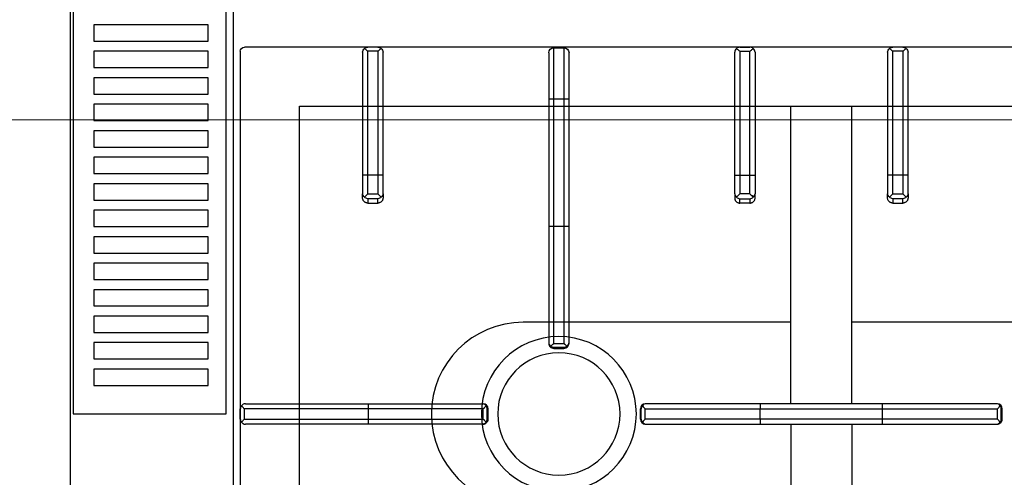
# Model space of a CAD drawing. Header units: millimetres. Extents: x -587 to 33545, y -26688 to 22494.
# Tile 125 of 256: x 9187 to 9236, y 10438 to 10460. Entities that reach past the tile are written whole.
import ezdxf

# ---------------------------------------------------------------- set-up
doc = ezdxf.new("R2010")
doc.units = ezdxf.units.MM
doc.header["$MEASUREMENT"] = 0
doc.layers.add('A_wyposażenie', color=7, linetype='Continuous', lineweight=9)
doc.layers.add('wymiarowanie', color=176, linetype='Continuous', lineweight=9)
doc.layers.add('PQ_200_2D', color=1, linetype='Continuous')
doc.layers.add('PQ_204_2D', color=7, linetype='Continuous')
doc.styles.add('styl2', font='simplex.shx')
doc.dimstyles.new('Skala 1-50', dxfattribs={"dimtxt": 12, "dimasz": 5, "dimexe": 1, "dimexo": 1, "dimgap": 1.5, "dimtad": 1, "dimdec": 1, "dimrnd": 0.5, "dimtxsty": 'styl2', "dimblk": 'ARCHTICK', "dimcen": 5, "dimadec": 0, "dimazin": 0, "dimtfac": 1, "dimtdec": 1, "dimtmove": 1, "dimatfit": 3, "dimldrblk": 'ARCHTICK', "dimfxl": 5, "dimfxlon": 1, "dimlwd": -1, "dimlwe": -1, "dimarcsym": 0})

# ---------------------------------------------------------------- blocks, each defined once
blk = doc.blocks.new('dfghbnj')
at = {"layer": 'PQ_200_2D', "color": 8}
blk.add_line((5168.38, -17005.72), (5968.38, -17005.72), dxfattribs=at)
at = {"layer": 'PQ_204_2D', "color": 8}
for p, q in [((5168.38, -17085.72), (5968.38, -17085.72)), ((5588.38, -17657.22), (5588.38, -17091.22)), ((5590.38, -17089.22), (5946.38, -17089.22)), ((5770.88, -17089.22), (5765.88, -17089.22)), ((5770.88, -17089.22), (5765.88, -17089.22)), ((5770.88, -17091.21), (5765.88, -17091.21)), ((5765.88, -17152.03), (5765.88, -17091.21)), ((5770.88, -17091.21), (5770.88, -17152.03)), ((5763.38, -17091.69), (5763.38, -17151.98)), ((5773.38, -17151.98), (5773.38, -17091.69)), ((5590.85, -17149.22), (5651.14, -17149.22)), ((5651.14, -17149.22), (5660.28, -17149.22)), ((5662.42, -17149.22), (5660.28, -17149.22)), ((5588.38, -17156.72), (5588.38, -17151.72)), ((5588.38, -17156.72), (5588.38, -17151.72)), ((5590.37, -17156.72), (5590.37, -17151.72)), ((5651.19, -17151.72), (5590.37, -17151.72)), ((5651.19, -17156.72), (5651.19, -17151.72)), ((5660.39, -17151.72), (5651.19, -17151.72)), ((5660.39, -17151.72), (5660.39, -17156.72)), ((5662.75, -17151.72), (5664.85, -17151.72)), ((5662.75, -17156.72), (5662.75, -17151.72)), ((5664.85, -17151.72), (5664.85, -17156.72)), ((5763.38, -17151.98), (5763.38, -17207.86)), ((5770.88, -17152.03), (5765.88, -17152.03)), ((5765.88, -17208.42), (5765.88, -17152.03)), ((5770.88, -17152.03), (5770.88, -17208.42)), ((5773.38, -17207.86), (5773.38, -17151.98)), ((5590.37, -17156.72), (5651.19, -17156.72)), ((5651.19, -17156.72), (5660.39, -17156.72)), ((5664.85, -17156.72), (5662.75, -17156.72)), ((5651.14, -17159.22), (5590.85, -17159.22)), ((5660.28, -17159.22), (5651.14, -17159.22)), ((5660.28, -17159.22), (5662.42, -17159.22)), ((5763.38, -17207.86), (5763.38, -17208.28)), ((5770.88, -17208.42), (5765.88, -17208.42)), ((5765.88, -17210.78), (5765.88, -17210.33)), ((5770.88, -17210.33), (5765.88, -17210.33)), ((5770.88, -17210.78), (5765.88, -17210.78)), ((5770.88, -17210.33), (5770.88, -17210.78)), ((5773.38, -17208.28), (5773.38, -17207.86)), ((5591.19, -17240.47), (5613.69, -17240.47)), ((5613.69, -17240.47), (5613.69, -17242.97)), ((5613.69, -17240.47), (5676.14, -17240.47)), ((5676.14, -17240.47), (5733.27, -17240.47)), ((5733.27, -17240.47), (5733.69, -17240.47)), ((5588.69, -17242.97), (5588.69, -17247.97)), ((5613.69, -17242.97), (5588.69, -17242.97)), ((5613.69, -17242.97), (5613.69, -17247.97)), ((5676.19, -17242.97), (5613.69, -17242.97)), ((5676.19, -17242.97), (5676.19, -17247.97)), ((5733.83, -17242.97), (5676.19, -17242.97)), ((5733.83, -17242.97), (5733.83, -17247.97)), ((5735.64, -17242.37), (5735.64, -17248.56)), ((5735.74, -17242.97), (5735.74, -17247.97)), ((5736.19, -17242.97), (5735.74, -17242.97)), ((5736.19, -17242.97), (5736.19, -17247.97)), ((5588.69, -17247.97), (5613.69, -17247.97)), ((5613.69, -17250.47), (5591.19, -17250.47)), ((5613.69, -17247.97), (5676.19, -17247.97)), ((5613.69, -17247.97), (5613.69, -17250.47)), ((5676.14, -17250.47), (5613.69, -17250.47)), ((5733.27, -17250.47), (5676.14, -17250.47)), ((5676.19, -17247.97), (5733.83, -17247.97)), ((5733.69, -17250.47), (5733.27, -17250.47)), ((5735.74, -17247.97), (5736.19, -17247.97)), ((5763.38, -17288.37), (5763.38, -17287.95)), ((5763.38, -17344.26), (5763.38, -17288.37)), ((5765.88, -17285.45), (5765.88, -17285.9)), ((5770.88, -17285.45), (5765.88, -17285.45)), ((5770.88, -17285.9), (5765.88, -17285.9)), ((5770.88, -17287.81), (5765.88, -17287.81)), ((5765.88, -17287.81), (5765.88, -17344.2)), ((5770.88, -17285.9), (5770.88, -17285.45)), ((5770.88, -17344.2), (5770.88, -17287.81)), ((5773.38, -17287.95), (5773.38, -17288.37)), ((5773.38, -17288.37), (5773.38, -17344.26)), ((5651.14, -17331.71), (5590.85, -17331.71)), ((5660.28, -17331.71), (5651.14, -17331.71)), ((5660.28, -17331.71), (5662.42, -17331.71)), ((5588.38, -17334.21), (5588.38, -17339.21)), ((5588.38, -17334.21), (5588.38, -17339.21)), ((5590.37, -17334.21), (5590.37, -17339.21)), ((5590.37, -17334.21), (5651.19, -17334.21)), ((5651.19, -17334.21), (5651.19, -17339.21)), ((5651.19, -17334.21), (5660.39, -17334.21)), ((5660.39, -17339.21), (5660.39, -17334.21)), ((5664.85, -17334.21), (5662.75, -17334.21)), ((5662.75, -17334.21), (5662.75, -17339.21)), ((5664.85, -17339.21), (5664.85, -17334.21)), ((5651.19, -17339.21), (5590.37, -17339.21)), ((5590.85, -17341.71), (5651.14, -17341.71)), ((5651.14, -17341.71), (5660.28, -17341.71)), ((5660.39, -17339.21), (5651.19, -17339.21)), ((5662.42, -17341.71), (5660.28, -17341.71)), ((5662.75, -17339.21), (5664.85, -17339.21)), ((5763.38, -17404.15), (5763.38, -17344.26)), ((5765.88, -17344.2), (5765.88, -17404.2)), ((5770.88, -17344.2), (5765.88, -17344.2)), ((5770.88, -17404.2), (5770.88, -17344.2)), ((5773.38, -17344.26), (5773.38, -17404.15)), ((5763.38, -17359.22), (5617.36, -17359.22)), ((5773.38, -17359.22), (5919.4, -17359.22)), ((5763.38, -17389.22), (5617.36, -17389.22)), ((5773.38, -17389.22), (5919.4, -17389.22)), ((5763.38, -17460.03), (5763.38, -17404.15)), ((5765.88, -17404.2), (5765.88, -17460.59)), ((5770.88, -17404.2), (5765.88, -17404.2)), ((5770.88, -17460.59), (5770.88, -17404.2)), ((5773.38, -17404.15), (5773.38, -17460.03)), ((5588.38, -17414.22), (5588.38, -17409.22)), ((5588.38, -17414.22), (5588.38, -17409.22)), ((5590.37, -17414.22), (5590.37, -17409.22)), ((5651.19, -17409.22), (5590.37, -17409.22)), ((5590.85, -17406.72), (5651.14, -17406.72)), ((5651.14, -17406.72), (5660.28, -17406.72)), ((5651.19, -17414.22), (5651.19, -17409.22)), ((5660.39, -17409.22), (5651.19, -17409.22)), ((5662.42, -17406.72), (5660.28, -17406.72)), ((5660.39, -17409.22), (5660.39, -17414.22)), ((5662.75, -17409.22), (5664.85, -17409.22)), ((5662.75, -17414.22), (5662.75, -17409.22)), ((5664.85, -17409.22), (5664.85, -17414.22)), ((5590.37, -17414.22), (5651.19, -17414.22)), ((5651.19, -17414.22), (5660.39, -17414.22)), ((5664.85, -17414.22), (5662.75, -17414.22)), ((5651.14, -17416.72), (5590.85, -17416.72)), ((5660.28, -17416.72), (5651.14, -17416.72)), ((5660.28, -17416.72), (5662.42, -17416.72)), ((5763.38, -17460.45), (5763.38, -17460.03)), ((5771.48, -17462.4), (5765.27, -17462.4)), ((5770.88, -17460.59), (5765.88, -17460.59)), ((5770.88, -17462.5), (5765.88, -17462.5)), ((5765.88, -17462.5), (5765.88, -17462.95)), ((5770.88, -17462.95), (5765.88, -17462.95)), ((5770.88, -17462.95), (5770.88, -17462.5)), ((5773.38, -17460.03), (5773.38, -17460.45))]:
    blk.add_line(p, q, dxfattribs=at)
for points in [[(5368.38, -17007.22), (5768.38, -17007.22), (5768.38, -17082.22), (5368.38, -17082.22)], [(5577.38, -17017.38), (5585.38, -17017.38), (5585.38, -17073.53), (5577.38, -17073.53)], [(5590.38, -17017.38), (5598.38, -17017.38), (5598.38, -17073.53), (5590.38, -17073.53)], [(5603.38, -17017.38), (5611.38, -17017.38), (5611.38, -17073.53), (5603.38, -17073.53)], [(5616.38, -17017.38), (5624.38, -17017.38), (5624.38, -17073.53), (5616.38, -17073.53)], [(5629.38, -17017.38), (5637.38, -17017.38), (5637.38, -17073.53), (5629.38, -17073.53)], [(5642.38, -17017.38), (5650.38, -17017.38), (5650.38, -17073.53), (5642.38, -17073.53)], [(5655.38, -17017.38), (5663.38, -17017.38), (5663.38, -17073.53), (5655.38, -17073.53)], [(5668.38, -17017.38), (5676.38, -17017.38), (5676.38, -17073.53), (5668.38, -17073.53)], [(5681.38, -17017.38), (5689.38, -17017.38), (5689.38, -17073.53), (5681.38, -17073.53)], [(5694.38, -17017.38), (5702.38, -17017.38), (5702.38, -17073.53), (5694.38, -17073.53)], [(5707.38, -17017.38), (5715.38, -17017.38), (5715.38, -17073.53), (5707.38, -17073.53)], [(5720.38, -17017.38), (5728.38, -17017.38), (5728.38, -17073.53), (5720.38, -17073.53)], [(5733.38, -17017.38), (5741.38, -17017.38), (5741.38, -17073.53), (5733.38, -17073.53)], [(5746.38, -17017.38), (5754.38, -17017.38), (5754.38, -17073.53), (5746.38, -17073.53)], [(5919.4, -17118.2), (5617.36, -17118.2), (5617.36, -17630.24), (5919.4, -17630.24)]]:
    blk.add_lwpolyline(points, close=True, dxfattribs=at)
for points in [[(5723.38, -17359.22), (5723.38, -17227.97, -1), (5813.38, -17227.97), (5813.38, -17359.22)], [(5813.38, -17389.22), (5813.38, -17517.97, -1), (5723.38, -17517.97), (5723.38, -17389.22)]]:
    blk.add_lwpolyline(points, format="xyb", dxfattribs=at)
for radius in [38, 30]:
    blk.add_circle((5768.38, -17245.47), radius, dxfattribs=at)
for centre, radius, start, end in [((5590.38, -17091.22), 2, 90, 180), ((5591.19, -17242.97), 2.5, 90, 180), ((5591.19, -17247.97), 2.5, 180, 270)]:
    blk.add_arc(centre, radius, start, end, dxfattribs=at)
at = {"layer": 'PQ_204_2D', "color": 8, "extrusion": (0, 0, -1)}
for centre, major_axis, ratio, start_param, end_param in [((5765.88, -17091.69), (-2.5, 0), 0.948965, 0, 0.895145), ((5770.88, -17091.69), (2.5, 0), 0.948965, -0.895145, 0), ((5765.88, -17151.98), (-2.5, 0), 0.02182, 4.712389, 6.283185), ((5770.88, -17151.98), (2.5, 0), 0.02182, 0, 1.570796), ((5765.88, -17207.86), (-2.5, 0), 0.951091, -0.914364, 0), ((5765.88, -17208.28), (0, 2.5), 0.99863, 3.141593, 4.712389), ((5770.88, -17208.28), (0, 2.5), 0.99863, 1.570796, 3.141593), ((5770.88, -17207.86), (2.5, 0), 0.951091, 0, 0.914364), ((5676.14, -17242.97), (0, 2.5), 0.02182, 0, 1.570796), ((5733.27, -17242.97), (0, 2.5), 0.951091, 0, 0.914364), ((5733.69, -17242.97), (-2.5, 0), 0.99863, 1.570796, 3.141593), ((5732.27, -17242.97), (-3.47, 0), 0.720185, 2.903047, 3.141593), ((5676.14, -17247.97), (0, 2.5), 0.02182, 1.570796, 3.141593), ((5733.27, -17247.97), (0, 2.5), 0.951091, 2.227228, 3.141593), ((5733.69, -17247.97), (-2.5, 0), 0.99863, 3.141593, 4.712389), ((5732.27, -17247.97), (3.47, 0), 0.720185, 0, 0.238546), ((5765.88, -17287.95), (0, 2.5), 0.99863, 4.712389, 6.283185), ((5765.88, -17288.37), (2.5, 0), 0.951091, 3.141593, 4.055957), ((5770.88, -17287.95), (0, 2.5), 0.99863, 0, 1.570796), ((5770.88, -17288.37), (-2.5, 0), 0.951091, 2.227228, 3.141593), ((5590.85, -17334.21), (0, 2.5), 0.948965, -0.895145, 0), ((5651.14, -17334.21), (0, 2.5), 0.02182, 0, 1.570796), ((5660.28, -17334.21), (0, 2.5), 0.84544, 0, 0.894481), ((5660.28, -17334.21), (2.5, 2.5), 0.02182, 0.872665, 1.54898), ((5660.28, -17334.21), (-1.92, 1.92), 0.8391, 1.592613, 2.268928), ((5590.85, -17339.21), (0, 2.5), 0.948965, 3.141593, 4.036737), ((5651.14, -17339.21), (0, 2.5), 0.02182, 1.570796, 3.141593), ((5660.28, -17339.21), (0, 2.5), 0.84544, 2.247111, 3.141593), ((5660.28, -17339.21), (-2.5, 2.5), 0.02182, 1.592613, 2.268928), ((5660.28, -17339.21), (1.92, 1.92), 0.8391, 0.872665, 1.54898), ((5765.88, -17344.26), (2.5, 0), 0.02182, 3.141593, 4.712389), ((5770.88, -17344.26), (2.5, 0), 0.02182, -1.570796, 0), ((5765.88, -17404.15), (-2.5, 0), 0.02182, 4.712389, 6.283185), ((5770.88, -17404.15), (-2.5, 0), 0.02182, 3.141593, 4.712389), ((5765.88, -17460.03), (2.5, 0), 0.951091, 2.227228, 3.141593), ((5765.88, -17460.45), (0, 2.5), 0.99863, 3.141593, 4.712389), ((5765.88, -17459.06), (0, 3.44), 0.725954, 3.141593, 3.386992), ((5770.88, -17460.45), (0, 2.5), 0.99863, 1.570796, 3.141593), ((5770.88, -17459.06), (0, 3.44), 0.725954, 2.896194, 3.141593), ((5770.88, -17460.03), (-2.5, 0), 0.951091, 3.141593, 4.055957)]:
    blk.add_ellipse(centre, major_axis=major_axis, ratio=ratio, start_param=start_param, end_param=end_param, dxfattribs=at)
at = {"layer": 'PQ_204_2D', "color": 8}
for centre, major_axis, ratio, start_param, end_param in [((5590.85, -17151.72), (0, 2.5), 0.948965, 0, 0.895145), ((5651.14, -17151.72), (0, 2.5), 0.02182, 4.712389, 6.283185), ((5660.28, -17151.72), (0, 2.5), 0.84544, -0.894481, 0), ((5660.28, -17151.72), (2.5, 2.5), 0.02182, 4.734206, 5.410521), ((5660.28, -17151.72), (-1.92, 1.92), 0.8391, 4.014257, 4.690572), ((5590.85, -17156.72), (0, 2.5), 0.948965, 2.246448, 3.141593), ((5651.14, -17156.72), (0, 2.5), 0.02182, 3.141593, 4.712389), ((5660.28, -17156.72), (0, 2.5), 0.84544, 3.141593, 4.036074), ((5660.28, -17156.72), (-2.5, 2.5), 0.02182, 4.014257, 4.690572), ((5660.28, -17156.72), (1.92, 1.92), 0.8391, 4.734206, 5.410521), ((5590.85, -17409.22), (0, 2.5), 0.948965, 0, 0.895145), ((5651.14, -17409.22), (0, 2.5), 0.02182, 4.712389, 6.283185), ((5660.28, -17409.22), (0, 2.5), 0.84544, -0.894481, 0), ((5660.28, -17409.22), (2.5, 2.5), 0.02182, 4.734206, 5.410521), ((5660.28, -17409.22), (-1.92, 1.92), 0.8391, 4.014257, 4.690572), ((5651.14, -17414.22), (0, 2.5), 0.02182, 3.141593, 4.712389), ((5660.28, -17414.22), (-2.5, 2.5), 0.02182, 4.014257, 4.690572), ((5660.28, -17414.22), (1.92, 1.92), 0.8391, 4.734206, 5.410521), ((5590.85, -17414.22), (0, 2.5), 0.948965, 2.246448, 3.141593), ((5660.28, -17414.22), (0, 2.5), 0.84544, 3.141593, 4.036074)]:
    blk.add_ellipse(centre, major_axis=major_axis, ratio=ratio, start_param=start_param, end_param=end_param, dxfattribs=at)
for points, knots in [([(5764.31, -17089.84), (5764.52, -17089.66), (5764.74, -17089.52), (5765.13, -17089.36), (5765.28, -17089.31), (5765.58, -17089.24), (5765.73, -17089.22), (5765.88, -17089.22)], [11.861002, 11.861002, 11.861002, 11.861002, 12.775829, 12.775829, 13.352773, 13.352773, 13.929718, 13.929718, 13.929718, 13.929718]), ([(5765.88, -17091.21), (5765.73, -17091.08), (5765.58, -17090.95), (5765.28, -17090.68), (5765.13, -17090.55), (5764.74, -17090.21), (5764.52, -17090.01), (5764.31, -17089.84)], [0, 0, 0, 0, 0.576945, 0.576945, 1.153889, 1.153889, 2.068716, 2.068716, 2.068716, 2.068716]), ([(5770.88, -17089.22), (5771.02, -17089.22), (5771.17, -17089.24), (5771.47, -17089.31), (5771.62, -17089.36), (5772.01, -17089.52), (5772.24, -17089.66), (5772.44, -17089.84)], [0, 0, 0, 0, 0.576945, 0.576945, 1.153889, 1.153889, 2.068716, 2.068716, 2.068716, 2.068716]), ([(5772.44, -17089.84), (5772.24, -17090.01), (5772.01, -17090.21), (5771.62, -17090.55), (5771.47, -17090.68), (5771.17, -17090.95), (5771.02, -17091.08), (5770.88, -17091.21)], [11.858599, 11.858599, 11.858599, 11.858599, 12.773425, 12.773425, 13.35037, 13.35037, 13.927314, 13.927314, 13.927314, 13.927314]), ([(5664.85, -17151.72), (5664.85, -17151.56), (5664.84, -17151.4), (5664.77, -17151.07), (5664.73, -17150.91), (5664.6, -17150.61), (5664.53, -17150.46), (5664.35, -17150.18), (5664.25, -17150.06), (5664.03, -17149.84), (5663.91, -17149.73), (5663.64, -17149.55), (5663.5, -17149.47), (5663.2, -17149.34), (5663.04, -17149.29), (5662.73, -17149.23), (5662.57, -17149.22), (5662.42, -17149.22)], [15.096253, 15.096253, 15.096253, 15.096253, 15.567018, 15.567018, 16.037783, 16.037783, 16.508548, 16.508548, 16.979314, 16.979314, 17.45135, 17.45135, 17.923386, 17.923386, 18.395422, 18.395422, 18.867458, 18.867458, 18.867458, 18.867458]), ([(5589, -17150.15), (5588.82, -17150.36), (5588.68, -17150.58), (5588.52, -17150.97), (5588.47, -17151.12), (5588.4, -17151.42), (5588.38, -17151.57), (5588.38, -17151.72)], [11.858599, 11.858599, 11.858599, 11.858599, 12.773425, 12.773425, 13.35037, 13.35037, 13.927314, 13.927314, 13.927314, 13.927314]), ([(5590.37, -17151.72), (5590.25, -17151.57), (5590.11, -17151.42), (5589.84, -17151.12), (5589.71, -17150.97), (5589.37, -17150.58), (5589.17, -17150.36), (5589, -17150.15)], [0, 0, 0, 0, 0.576945, 0.576945, 1.153889, 1.153889, 2.068716, 2.068716, 2.068716, 2.068716]), ([(5588.38, -17156.72), (5588.38, -17156.86), (5588.4, -17157.01), (5588.47, -17157.31), (5588.52, -17157.46), (5588.68, -17157.85), (5588.82, -17158.08), (5589, -17158.28)], [0, 0, 0, 0, 0.576945, 0.576945, 1.153889, 1.153889, 2.068716, 2.068716, 2.068716, 2.068716]), ([(5589, -17158.28), (5589.17, -17158.08), (5589.37, -17157.85), (5589.71, -17157.46), (5589.84, -17157.31), (5590.11, -17157.01), (5590.25, -17156.86), (5590.37, -17156.72)], [11.858599, 11.858599, 11.858599, 11.858599, 12.773425, 12.773425, 13.35037, 13.35037, 13.927314, 13.927314, 13.927314, 13.927314]), ([(5662.42, -17159.22), (5662.57, -17159.22), (5662.73, -17159.2), (5663.04, -17159.14), (5663.2, -17159.09), (5663.5, -17158.96), (5663.64, -17158.88), (5663.91, -17158.7), (5664.03, -17158.59), (5664.25, -17158.37), (5664.35, -17158.25), (5664.53, -17157.97), (5664.6, -17157.83), (5664.73, -17157.52), (5664.77, -17157.36), (5664.84, -17157.03), (5664.85, -17156.87), (5664.85, -17156.72)], [3.776921, 3.776921, 3.776921, 3.776921, 4.248957, 4.248957, 4.720993, 4.720993, 5.193029, 5.193029, 5.665065, 5.665065, 6.135831, 6.135831, 6.606596, 6.606596, 7.077361, 7.077361, 7.548126, 7.548126, 7.548126, 7.548126]), ([(5764.35, -17209.74), (5764.46, -17209.65), (5764.57, -17209.56), (5764.78, -17209.38), (5764.89, -17209.29), (5765.11, -17209.09), (5765.22, -17209), (5765.43, -17208.81), (5765.54, -17208.72), (5765.68, -17208.6), (5765.72, -17208.56), (5765.78, -17208.5), (5765.8, -17208.49), (5765.83, -17208.46), (5765.84, -17208.45), (5765.85, -17208.44), (5765.86, -17208.44), (5765.86, -17208.43), (5765.87, -17208.43), (5765.87, -17208.43), (5765.87, -17208.43), (5765.87, -17208.42), (5765.87, -17208.42), (5765.87, -17208.42), (5765.87, -17208.42), (5765.87, -17208.42), (5765.88, -17208.42), (5765.88, -17208.42)], [5.917739, 5.917739, 5.917739, 5.917739, 6.381174, 6.381174, 6.832619, 6.832619, 7.284064, 7.284064, 7.735508, 7.735508, 7.961231, 7.961231, 8.074092, 8.074092, 8.130523, 8.130523, 8.158738, 8.158738, 8.172846, 8.172846, 8.179899, 8.179899, 8.183426, 8.183426, 8.18519, 8.18519, 8.186953, 8.186953, 8.186953, 8.186953]), ([(5765.88, -17210.33), (5765.61, -17210.32), (5765.32, -17210.26), (5764.9, -17210.09), (5764.77, -17210.02), (5764.54, -17209.88), (5764.44, -17209.81), (5764.35, -17209.74)], [0, 0, 0, 0, 1.068151, 1.068151, 1.602227, 1.602227, 2.010889, 2.010889, 2.010889, 2.010889]), ([(5770.88, -17208.42), (5770.88, -17208.42), (5770.88, -17208.42), (5770.88, -17208.42), (5770.88, -17208.42), (5770.88, -17208.42), (5770.88, -17208.42), (5770.88, -17208.43), (5770.88, -17208.43), (5770.89, -17208.43), (5770.89, -17208.43), (5770.89, -17208.44), (5770.9, -17208.44), (5770.91, -17208.45), (5770.92, -17208.46), (5770.95, -17208.49), (5770.97, -17208.5), (5771.03, -17208.56), (5771.08, -17208.6), (5771.21, -17208.72), (5771.32, -17208.81), (5771.53, -17209), (5771.64, -17209.09), (5771.86, -17209.29), (5771.97, -17209.38), (5772.18, -17209.56), (5772.29, -17209.65), (5772.4, -17209.74)], [8.18747, 8.18747, 8.18747, 8.18747, 8.189233, 8.189233, 8.190997, 8.190997, 8.194524, 8.194524, 8.201577, 8.201577, 8.215685, 8.215685, 8.2439, 8.2439, 8.300331, 8.300331, 8.413192, 8.413192, 8.638915, 8.638915, 9.09036, 9.09036, 9.541804, 9.541804, 9.993249, 9.993249, 10.456684, 10.456684, 10.456684, 10.456684]), ([(5772.4, -17209.74), (5772.31, -17209.81), (5772.21, -17209.88), (5771.98, -17210.02), (5771.85, -17210.09), (5771.43, -17210.26), (5771.14, -17210.32), (5770.88, -17210.33)], [11.918829, 11.918829, 11.918829, 11.918829, 12.327491, 12.327491, 12.861567, 12.861567, 13.929718, 13.929718, 13.929718, 13.929718]), ([(5735.15, -17241.44), (5735.06, -17241.55), (5734.97, -17241.66), (5734.79, -17241.87), (5734.7, -17241.98), (5734.5, -17242.2), (5734.41, -17242.31), (5734.22, -17242.52), (5734.13, -17242.63), (5734.01, -17242.76), (5733.97, -17242.81), (5733.91, -17242.87), (5733.9, -17242.89), (5733.87, -17242.92), (5733.86, -17242.93), (5733.85, -17242.94), (5733.85, -17242.95), (5733.84, -17242.95), (5733.84, -17242.96), (5733.84, -17242.96), (5733.84, -17242.96), (5733.83, -17242.96), (5733.83, -17242.96), (5733.83, -17242.96), (5733.83, -17242.96), (5733.83, -17242.96), (5733.83, -17242.96), (5733.83, -17242.97)], [5.918781, 5.918781, 5.918781, 5.918781, 6.382244, 6.382244, 6.833826, 6.833826, 7.285407, 7.285407, 7.736989, 7.736989, 7.96278, 7.96278, 8.075675, 8.075675, 8.132123, 8.132123, 8.160346, 8.160346, 8.174458, 8.174458, 8.181514, 8.181514, 8.185042, 8.185042, 8.186806, 8.186806, 8.18857, 8.18857, 8.18857, 8.18857]), ([(5735.64, -17242.37), (5735.61, -17242.27), (5735.58, -17242.17), (5735.44, -17241.85), (5735.31, -17241.63), (5735.15, -17241.44)], [0.764042, 0.764042, 0.764042, 0.764042, 1.153889, 1.153889, 2.012527, 2.012527, 2.012527, 2.012527]), ([(5733.83, -17247.97), (5733.83, -17247.97), (5733.83, -17247.97), (5733.83, -17247.97), (5733.83, -17247.97), (5733.83, -17247.97), (5733.83, -17247.97), (5733.84, -17247.97), (5733.84, -17247.97), (5733.84, -17247.98), (5733.84, -17247.98), (5733.85, -17247.98), (5733.85, -17247.99), (5733.86, -17248), (5733.87, -17248.01), (5733.9, -17248.04), (5733.91, -17248.06), (5733.97, -17248.12), (5734.01, -17248.17), (5734.13, -17248.3), (5734.22, -17248.41), (5734.41, -17248.62), (5734.5, -17248.73), (5734.7, -17248.95), (5734.79, -17249.06), (5734.97, -17249.27), (5735.06, -17249.38), (5735.15, -17249.49)], [8.188054, 8.188054, 8.188054, 8.188054, 8.189818, 8.189818, 8.191582, 8.191582, 8.19511, 8.19511, 8.202166, 8.202166, 8.216278, 8.216278, 8.244501, 8.244501, 8.300949, 8.300949, 8.413844, 8.413844, 8.639635, 8.639635, 9.091217, 9.091217, 9.542798, 9.542798, 9.99438, 9.99438, 10.457843, 10.457843, 10.457843, 10.457843]), ([(5735.15, -17249.49), (5735.31, -17249.3), (5735.44, -17249.08), (5735.58, -17248.76), (5735.61, -17248.66), (5735.64, -17248.56)], [11.917214, 11.917214, 11.917214, 11.917214, 12.775852, 12.775852, 13.165698, 13.165698, 13.165698, 13.165698]), ([(5765.88, -17285.9), (5765.73, -17285.91), (5765.58, -17285.93), (5765.28, -17286), (5765.13, -17286.04), (5764.76, -17286.2), (5764.54, -17286.33), (5764.35, -17286.49)], [0, 0, 0, 0, 0.576945, 0.576945, 1.153889, 1.153889, 2.012527, 2.012527, 2.012527, 2.012527]), ([(5764.35, -17286.49), (5764.46, -17286.58), (5764.57, -17286.67), (5764.78, -17286.85), (5764.89, -17286.95), (5765.11, -17287.14), (5765.22, -17287.23), (5765.43, -17287.42), (5765.54, -17287.51), (5765.68, -17287.63), (5765.72, -17287.67), (5765.78, -17287.73), (5765.8, -17287.75), (5765.83, -17287.77), (5765.84, -17287.78), (5765.85, -17287.79), (5765.86, -17287.79), (5765.86, -17287.8), (5765.87, -17287.8), (5765.87, -17287.81), (5765.87, -17287.81), (5765.87, -17287.81), (5765.87, -17287.81), (5765.87, -17287.81), (5765.87, -17287.81), (5765.87, -17287.81), (5765.88, -17287.81), (5765.88, -17287.81)], [5.918216, 5.918216, 5.918216, 5.918216, 6.381677, 6.381677, 6.833246, 6.833246, 7.284815, 7.284815, 7.736384, 7.736384, 7.962168, 7.962168, 8.07506, 8.07506, 8.131506, 8.131506, 8.159729, 8.159729, 8.173841, 8.173841, 8.180897, 8.180897, 8.184425, 8.184425, 8.186189, 8.186189, 8.187953, 8.187953, 8.187953, 8.187953]), ([(5772.4, -17286.49), (5772.21, -17286.33), (5771.99, -17286.2), (5771.62, -17286.04), (5771.47, -17286), (5771.17, -17285.93), (5771.02, -17285.91), (5770.88, -17285.9)], [11.914764, 11.914764, 11.914764, 11.914764, 12.773402, 12.773402, 13.350347, 13.350347, 13.927292, 13.927292, 13.927292, 13.927292]), ([(5770.88, -17287.81), (5770.88, -17287.81), (5770.88, -17287.81), (5770.88, -17287.81), (5770.88, -17287.81), (5770.88, -17287.81), (5770.88, -17287.81), (5770.88, -17287.81), (5770.88, -17287.81), (5770.89, -17287.8), (5770.89, -17287.8), (5770.89, -17287.79), (5770.9, -17287.79), (5770.91, -17287.78), (5770.92, -17287.77), (5770.95, -17287.75), (5770.97, -17287.73), (5771.03, -17287.67), (5771.08, -17287.63), (5771.21, -17287.51), (5771.32, -17287.42), (5771.53, -17287.23), (5771.64, -17287.14), (5771.86, -17286.95), (5771.97, -17286.85), (5772.18, -17286.67), (5772.29, -17286.58), (5772.4, -17286.49)], [8.188469, 8.188469, 8.188469, 8.188469, 8.190233, 8.190233, 8.191997, 8.191997, 8.195525, 8.195525, 8.202581, 8.202581, 8.216692, 8.216692, 8.244915, 8.244915, 8.301361, 8.301361, 8.414254, 8.414254, 8.640038, 8.640038, 9.091607, 9.091607, 9.543176, 9.543176, 9.994745, 9.994745, 10.458205, 10.458205, 10.458205, 10.458205]), ([(5588.38, -17334.21), (5588.38, -17334.07), (5588.4, -17333.92), (5588.47, -17333.62), (5588.52, -17333.47), (5588.68, -17333.08), (5588.82, -17332.86), (5589, -17332.65)], [0, 0, 0, 0, 0.576945, 0.576945, 1.153889, 1.153889, 2.068716, 2.068716, 2.068716, 2.068716]), ([(5589, -17332.65), (5589.17, -17332.86), (5589.37, -17333.08), (5589.71, -17333.47), (5589.84, -17333.62), (5590.11, -17333.92), (5590.25, -17334.07), (5590.37, -17334.21)], [11.858599, 11.858599, 11.858599, 11.858599, 12.773425, 12.773425, 13.35037, 13.35037, 13.927314, 13.927314, 13.927314, 13.927314]), ([(5662.42, -17331.71), (5662.57, -17331.71), (5662.73, -17331.73), (5663.04, -17331.79), (5663.2, -17331.84), (5663.5, -17331.97), (5663.64, -17332.05), (5663.91, -17332.23), (5664.03, -17332.34), (5664.25, -17332.56), (5664.35, -17332.68), (5664.53, -17332.96), (5664.6, -17333.1), (5664.73, -17333.41), (5664.77, -17333.57), (5664.84, -17333.9), (5664.85, -17334.06), (5664.85, -17334.21)], [3.776921, 3.776921, 3.776921, 3.776921, 4.248957, 4.248957, 4.720993, 4.720993, 5.193029, 5.193029, 5.665065, 5.665065, 6.135831, 6.135831, 6.606596, 6.606596, 7.077361, 7.077361, 7.548126, 7.548126, 7.548126, 7.548126]), ([(5589, -17340.78), (5588.82, -17340.57), (5588.68, -17340.35), (5588.52, -17339.96), (5588.47, -17339.81), (5588.4, -17339.51), (5588.38, -17339.36), (5588.38, -17339.21)], [11.858599, 11.858599, 11.858599, 11.858599, 12.773425, 12.773425, 13.35037, 13.35037, 13.927314, 13.927314, 13.927314, 13.927314]), ([(5590.37, -17339.21), (5590.25, -17339.36), (5590.11, -17339.51), (5589.84, -17339.81), (5589.71, -17339.96), (5589.37, -17340.35), (5589.17, -17340.57), (5589, -17340.78)], [0, 0, 0, 0, 0.576945, 0.576945, 1.153889, 1.153889, 2.068716, 2.068716, 2.068716, 2.068716]), ([(5664.85, -17339.21), (5664.85, -17339.37), (5664.84, -17339.53), (5664.77, -17339.86), (5664.73, -17340.02), (5664.6, -17340.33), (5664.53, -17340.47), (5664.35, -17340.75), (5664.25, -17340.87), (5664.03, -17341.09), (5663.91, -17341.2), (5663.64, -17341.38), (5663.5, -17341.46), (5663.2, -17341.59), (5663.04, -17341.64), (5662.73, -17341.7), (5662.57, -17341.71), (5662.42, -17341.71)], [15.096253, 15.096253, 15.096253, 15.096253, 15.567018, 15.567018, 16.037783, 16.037783, 16.508548, 16.508548, 16.979314, 16.979314, 17.45135, 17.45135, 17.923386, 17.923386, 18.395422, 18.395422, 18.867458, 18.867458, 18.867458, 18.867458]), ([(5589, -17407.65), (5588.82, -17407.86), (5588.68, -17408.08), (5588.52, -17408.47), (5588.47, -17408.62), (5588.4, -17408.92), (5588.38, -17409.07), (5588.38, -17409.22)], [11.858599, 11.858599, 11.858599, 11.858599, 12.773425, 12.773425, 13.35037, 13.35037, 13.927314, 13.927314, 13.927314, 13.927314]), ([(5590.37, -17409.22), (5590.25, -17409.07), (5590.11, -17408.92), (5589.84, -17408.62), (5589.71, -17408.47), (5589.37, -17408.08), (5589.17, -17407.86), (5589, -17407.65)], [0, 0, 0, 0, 0.576945, 0.576945, 1.153889, 1.153889, 2.068716, 2.068716, 2.068716, 2.068716]), ([(5664.85, -17409.22), (5664.85, -17409.06), (5664.84, -17408.9), (5664.77, -17408.57), (5664.73, -17408.41), (5664.6, -17408.11), (5664.53, -17407.96), (5664.35, -17407.68), (5664.25, -17407.56), (5664.03, -17407.34), (5663.91, -17407.23), (5663.64, -17407.05), (5663.5, -17406.97), (5663.2, -17406.84), (5663.04, -17406.79), (5662.73, -17406.73), (5662.57, -17406.72), (5662.42, -17406.72)], [15.096253, 15.096253, 15.096253, 15.096253, 15.567018, 15.567018, 16.037783, 16.037783, 16.508548, 16.508548, 16.979314, 16.979314, 17.45135, 17.45135, 17.923386, 17.923386, 18.395422, 18.395422, 18.867458, 18.867458, 18.867458, 18.867458]), ([(5588.38, -17414.22), (5588.38, -17414.36), (5588.4, -17414.51), (5588.47, -17414.81), (5588.52, -17414.96), (5588.68, -17415.35), (5588.82, -17415.58), (5589, -17415.78)], [0, 0, 0, 0, 0.576945, 0.576945, 1.153889, 1.153889, 2.068716, 2.068716, 2.068716, 2.068716]), ([(5589, -17415.78), (5589.17, -17415.58), (5589.37, -17415.35), (5589.71, -17414.96), (5589.84, -17414.81), (5590.11, -17414.51), (5590.25, -17414.36), (5590.37, -17414.22)], [11.858599, 11.858599, 11.858599, 11.858599, 12.773425, 12.773425, 13.35037, 13.35037, 13.927314, 13.927314, 13.927314, 13.927314]), ([(5662.42, -17416.72), (5662.57, -17416.72), (5662.73, -17416.7), (5663.04, -17416.64), (5663.2, -17416.59), (5663.5, -17416.46), (5663.64, -17416.38), (5663.91, -17416.2), (5664.03, -17416.09), (5664.25, -17415.87), (5664.35, -17415.75), (5664.53, -17415.47), (5664.6, -17415.33), (5664.73, -17415.02), (5664.77, -17414.86), (5664.84, -17414.54), (5664.85, -17414.37), (5664.85, -17414.22)], [3.776921, 3.776921, 3.776921, 3.776921, 4.248957, 4.248957, 4.720993, 4.720993, 5.193029, 5.193029, 5.665065, 5.665065, 6.135831, 6.135831, 6.606596, 6.606596, 7.077361, 7.077361, 7.548126, 7.548126, 7.548126, 7.548126]), ([(5765.88, -17460.59), (5765.88, -17460.59), (5765.87, -17460.59), (5765.87, -17460.59), (5765.87, -17460.59), (5765.87, -17460.59), (5765.87, -17460.59), (5765.87, -17460.6), (5765.87, -17460.6), (5765.87, -17460.6), (5765.86, -17460.6), (5765.86, -17460.61), (5765.85, -17460.61), (5765.84, -17460.62), (5765.83, -17460.63), (5765.8, -17460.66), (5765.78, -17460.67), (5765.72, -17460.73), (5765.68, -17460.77), (5765.54, -17460.89), (5765.43, -17460.98), (5765.22, -17461.17), (5765.11, -17461.26), (5764.89, -17461.46), (5764.78, -17461.55), (5764.57, -17461.73), (5764.46, -17461.82), (5764.35, -17461.91)], [8.187953, 8.187953, 8.187953, 8.187953, 8.189716, 8.189716, 8.19148, 8.19148, 8.195008, 8.195008, 8.202064, 8.202064, 8.216176, 8.216176, 8.244399, 8.244399, 8.300845, 8.300845, 8.413737, 8.413737, 8.639521, 8.639521, 9.09109, 9.09109, 9.542659, 9.542659, 9.994228, 9.994228, 10.457689, 10.457689, 10.457689, 10.457689]), ([(5764.35, -17461.91), (5764.54, -17462.07), (5764.76, -17462.2), (5765.08, -17462.33), (5765.17, -17462.37), (5765.27, -17462.4)], [11.914787, 11.914787, 11.914787, 11.914787, 12.773425, 12.773425, 13.14212, 13.14212, 13.14212, 13.14212]), ([(5772.4, -17461.91), (5772.29, -17461.82), (5772.18, -17461.73), (5771.97, -17461.55), (5771.86, -17461.46), (5771.64, -17461.26), (5771.53, -17461.17), (5771.32, -17460.98), (5771.21, -17460.89), (5771.08, -17460.77), (5771.03, -17460.73), (5770.97, -17460.67), (5770.95, -17460.66), (5770.92, -17460.63), (5770.91, -17460.62), (5770.9, -17460.61), (5770.89, -17460.61), (5770.89, -17460.6), (5770.89, -17460.6), (5770.88, -17460.6), (5770.88, -17460.6), (5770.88, -17460.59), (5770.88, -17460.59), (5770.88, -17460.59), (5770.88, -17460.59), (5770.88, -17460.59), (5770.88, -17460.59), (5770.88, -17460.59)], [5.918733, 5.918733, 5.918733, 5.918733, 6.382193, 6.382193, 6.833762, 6.833762, 7.285331, 7.285331, 7.7369, 7.7369, 7.962685, 7.962685, 8.075577, 8.075577, 8.132023, 8.132023, 8.160246, 8.160246, 8.174358, 8.174358, 8.181413, 8.181413, 8.184941, 8.184941, 8.186705, 8.186705, 8.188469, 8.188469, 8.188469, 8.188469]), ([(5771.48, -17462.4), (5771.58, -17462.37), (5771.68, -17462.33), (5771.99, -17462.2), (5772.21, -17462.07), (5772.4, -17461.91)], [0.785194, 0.785194, 0.785194, 0.785194, 1.153889, 1.153889, 2.012527, 2.012527, 2.012527, 2.012527])]:
    blk.add_open_spline(points, degree=3, knots=knots, dxfattribs=at)
blk = doc.blocks.new('_ArchTick')
at = {"color": 0, "linetype": 'ByBlock', "const_width": 0.15}
blk.add_lwpolyline([(-0.5, -0.5), (0.5, 0.5)], dxfattribs=at)
blk = doc.blocks.new('*D5846')
at = {"layer": 'Defpoints', "color": 0}
for p in [(8932.185, 10466.674), (9368.185, 10466.674), (9368.185, 10455.142)]:
    blk.add_point(p, dxfattribs=at)
at = {"layer": 'wymiarowanie', "color": 0}
for p, q in [((8932.185, 10460.142), (8932.185, 10454.142)), ((9368.185, 10460.142), (9368.185, 10454.142)), ((8932.185, 10455.142), (9368.185, 10455.142))]:
    blk.add_line(p, q, dxfattribs=at)
at = {"layer": 'wymiarowanie', "color": 0, "xscale": 5, "yscale": 5, "zscale": 5, "rotation": 180}
blk.add_blockref('_ArchTick', (8932.185, 10455.142), dxfattribs=at)
at = {"layer": 'wymiarowanie', "color": 0, "xscale": 5, "yscale": 5, "zscale": 5}
blk.add_blockref('_ArchTick', (9368.185, 10455.142), dxfattribs=at)
at = {"layer": 'wymiarowanie', "color": 0, "insert": (9150.185, 10462.944), "char_height": 12, "attachment_point": 5, "style": 'styl2'}
blk.add_mtext('436', dxfattribs=at)

msp = doc.modelspace()

# ---------------------------------------------------------------- block references
at = {"layer": 'A_wyposażenie', "color": 7, "xscale": -0.09999999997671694, "yscale": 0.09999999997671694, "zscale": 0.1, "rotation": 90}
msp.add_blockref('dfghbnj', (7489.164, 11017.548), dxfattribs=at)

# ---------------------------------------------------------------- dimensions: what is measured, and where the dimension line sits
at = {"layer": 'wymiarowanie'}
dim = msp.add_linear_dim(base=(9368.185, 10455.142), p1=(8932.185, 10466.674), p2=(9368.185, 10466.674), dimstyle='Skala 1-50', dxfattribs=at)
dim.commit()
dim.dimension.update_dxf_attribs({"geometry": '*D5846', "text_midpoint": (9150.185, 10462.944)})

doc.saveas('drawing.dxf')
